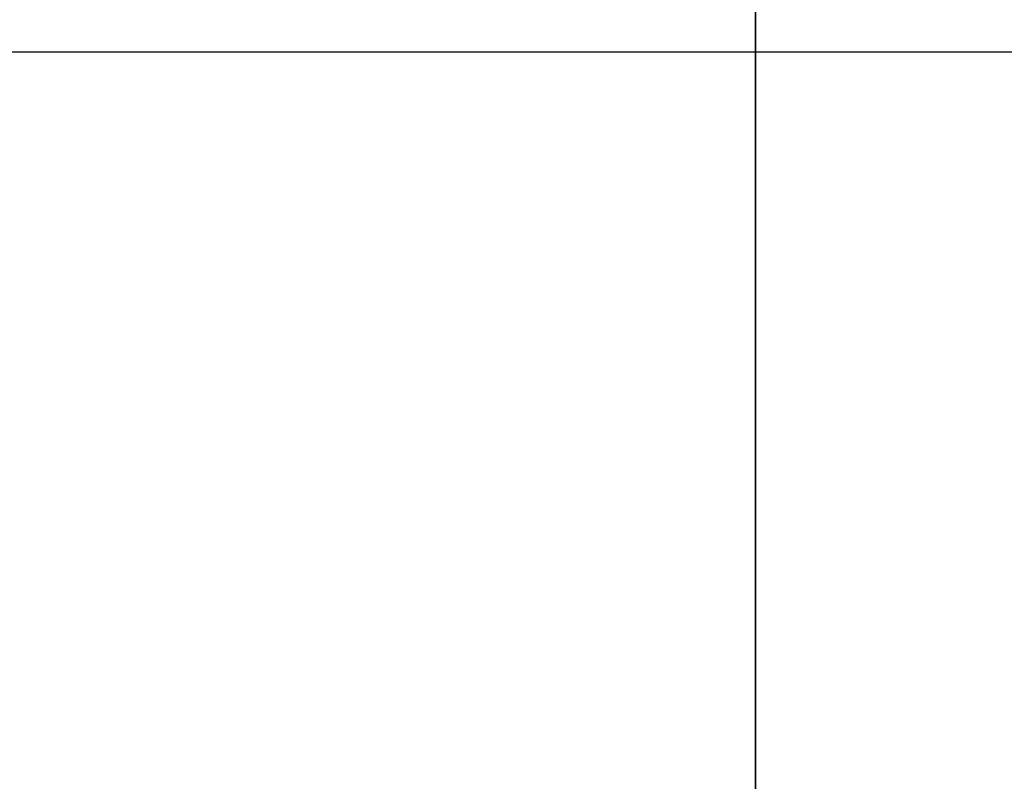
# Model space of a CAD drawing. Header units: inches. Extents: x 36 to 516, y 68 to 1649.
# Tile 43 of 50: x 183.1 to 191.41, y 107.94 to 114.36. Entities that reach past the tile are written whole.
import ezdxf

# ---------------------------------------------------------------- set-up
doc = ezdxf.new("R2010")
doc.units = ezdxf.units.IN
doc.header["$LTSCALE"] = 2
doc.header["$MEASUREMENT"] = 0
doc.layers.add('DIM', color=4, linetype='Continuous')

msp = doc.modelspace()

# ---------------------------------------------------------------- linework, layer by layer
at = {"layer": 'DIM', "color": 7}
for p, q in [((189.3068, 133.7894), (189.3068, 114.0894)), ((189.3068, 95.5894), (189.3068, 132.5894)), ((153.3068, 114.0894), (195.8439, 114.0894)), ((186.3068, 114.0894), (198.7068, 114.0894)), ((188.3068, 114.0894), (230.8439, 114.0894)), ((189.3068, 114.0894), (189.3068, 94.3894))]:
    msp.add_line(p, q, dxfattribs=at)

doc.saveas('drawing.dxf')
